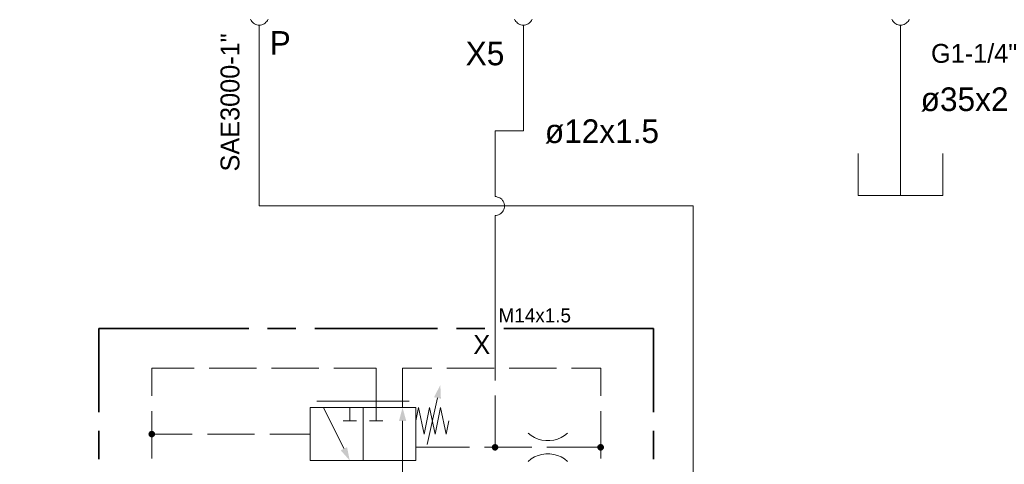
# Model space of a CAD drawing. Header units: millimetres. Extents: x 0 to 203, y 0 to 47.
# Tile 26 of 196: x 23.83 to 27.93, y 10.18 to 12.03. Entities that reach past the tile are written whole.
import ezdxf

# ---------------------------------------------------------------- set-up
doc = ezdxf.new("R2010")
doc.units = ezdxf.units.MM
for name, color, linetype in [('PDF_Geomertry', 7, 'Continuous'), ('PDF_Solid Fills', 7, 'Continuous'), ('PDF_Text', 7, 'Continuous')]:
    doc.layers.add(name, color=color, linetype=linetype)
doc.styles.add('PDF Arial', font='txt')

msp = doc.modelspace()

# ---------------------------------------------------------------- hatches: boundary and pattern name
at = {"layer": 'PDF_Solid Fills', "transparency": 33554559}
for points in [[(24.3799, 10.304), (24.366, 10.304), (24.3668, 10.3063)], [(24.3799, 10.304), (24.3668, 10.3026), (24.366, 10.304)], [(24.3799, 10.304), (24.3668, 10.3076), (24.3674, 10.3096)], [(24.3799, 10.304), (24.3668, 10.3063), (24.3668, 10.3076)], [(24.3799, 10.304), (24.3668, 10.3007), (24.3668, 10.3026)], [(24.3799, 10.304), (24.3674, 10.2993), (24.3668, 10.3007)], [(24.3799, 10.304), (24.3674, 10.3096), (24.3682, 10.311)], [(24.3799, 10.304), (24.3682, 10.2971), (24.3674, 10.2993)], [(24.3799, 10.304), (24.3682, 10.311), (24.3696, 10.3124)], [(24.3799, 10.304), (24.3696, 10.2957), (24.3682, 10.2971)], [(24.3799, 10.304), (24.3696, 10.3124), (24.3701, 10.3138)], [(24.3799, 10.304), (24.3701, 10.2943), (24.3696, 10.2957)], [(24.3799, 10.304), (24.3701, 10.3138), (24.3715, 10.3151)], [(24.3799, 10.304), (24.3715, 10.2938), (24.3701, 10.2943)], [(24.3799, 10.304), (24.3715, 10.3151), (24.3729, 10.316)], [(24.3799, 10.304), (24.3729, 10.2924), (24.3715, 10.2938)], [(24.3799, 10.304), (24.3729, 10.316), (24.3751, 10.3174)], [(24.3799, 10.304), (24.3751, 10.2915), (24.3729, 10.2924)], [(24.3799, 10.304), (24.3751, 10.3174), (24.3765, 10.3174)], [(24.3799, 10.304), (24.3765, 10.291), (24.3751, 10.2915)], [(24.3799, 10.304), (24.3765, 10.3174), (24.3785, 10.3179)], [(24.3799, 10.304), (24.3785, 10.291), (24.3765, 10.291)], [(24.3799, 10.304), (24.3785, 10.3179), (24.3799, 10.3179)], [(24.3799, 10.304), (24.3799, 10.291), (24.3785, 10.291)], [(24.3799, 10.304), (24.3821, 10.3179), (24.3835, 10.3174)], [(24.3799, 10.304), (24.3799, 10.3179), (24.3821, 10.3179)], [(24.3799, 10.304), (24.3854, 10.3174), (24.3868, 10.316)], [(24.3799, 10.304), (24.3835, 10.3174), (24.3854, 10.3174)], [(24.3799, 10.304), (24.3868, 10.316), (24.3882, 10.3151)], [(24.3799, 10.304), (24.3882, 10.3151), (24.3896, 10.3138)], [(24.3799, 10.304), (24.3896, 10.3138), (24.391, 10.3124)], [(24.3799, 10.304), (24.391, 10.3124), (24.3918, 10.311)], [(24.3799, 10.304), (24.3918, 10.311), (24.3932, 10.3096)], [(24.3799, 10.304), (24.3932, 10.3096), (24.3932, 10.3076)], [(24.3799, 10.304), (24.3932, 10.3076), (24.3938, 10.3063)], [(24.3799, 10.304), (24.3938, 10.3063), (24.3938, 10.304)], [(24.3799, 10.304), (24.3821, 10.291), (24.3799, 10.291)], [(24.3799, 10.304), (24.3835, 10.291), (24.3821, 10.291)], [(24.3799, 10.304), (24.3854, 10.2915), (24.3835, 10.291)], [(24.3799, 10.304), (24.3868, 10.2924), (24.3854, 10.2915)], [(24.3799, 10.304), (24.3882, 10.2938), (24.3868, 10.2924)], [(24.3799, 10.304), (24.3896, 10.2943), (24.3882, 10.2938)], [(24.3799, 10.304), (24.391, 10.2957), (24.3896, 10.2943)], [(24.3799, 10.304), (24.3918, 10.2971), (24.391, 10.2957)], [(24.3799, 10.304), (24.3932, 10.2993), (24.3918, 10.2971)], [(24.3799, 10.304), (24.3932, 10.3007), (24.3932, 10.2993)], [(24.3799, 10.304), (24.3938, 10.3026), (24.3932, 10.3007)], [(24.3799, 10.304), (24.3938, 10.304), (24.3938, 10.3026)], [(25.8104, 10.2493), (25.7988, 10.2563), (25.7993, 10.2576)], [(25.8104, 10.2493), (25.7988, 10.2563), (25.7993, 10.2576)], [(25.8104, 10.2493), (25.7993, 10.2576), (25.8007, 10.259)], [(25.8104, 10.2493), (25.7993, 10.2576), (25.8007, 10.259)], [(25.8104, 10.2493), (25.8007, 10.259), (25.8021, 10.2604)], [(25.8104, 10.2493), (25.8007, 10.259), (25.8021, 10.2604)], [(25.8104, 10.2493), (25.8021, 10.2604), (25.8035, 10.261)], [(25.8104, 10.2493), (25.8021, 10.2604), (25.8035, 10.261)], [(25.8104, 10.2493), (25.8035, 10.261), (25.8049, 10.2618)], [(25.8104, 10.2493), (25.8035, 10.261), (25.8049, 10.2618)], [(25.8104, 10.2493), (25.8049, 10.2618), (25.8071, 10.2624)], [(25.8104, 10.2493), (25.8049, 10.2618), (25.8071, 10.2624)], [(25.8104, 10.2493), (25.8071, 10.2624), (25.8085, 10.2632)], [(25.8104, 10.2493), (25.8071, 10.2624), (25.8085, 10.2632)], [(25.8104, 10.2493), (25.8085, 10.2632), (25.8104, 10.2632)], [(25.8104, 10.2493), (25.8085, 10.2632), (25.8104, 10.2632)], [(25.8104, 10.2493), (25.8118, 10.2632), (25.814, 10.2624)], [(25.8104, 10.2493), (25.8104, 10.2632), (25.8118, 10.2632)], [(25.8104, 10.2493), (25.8118, 10.2632), (25.814, 10.2624)], [(25.8104, 10.2493), (25.8104, 10.2632), (25.8118, 10.2632)], [(25.8104, 10.2493), (25.814, 10.2624), (25.8154, 10.2618)], [(25.8104, 10.2493), (25.814, 10.2624), (25.8154, 10.2618)], [(25.8104, 10.2493), (25.8154, 10.2618), (25.8174, 10.261)], [(25.8104, 10.2493), (25.8154, 10.2618), (25.8174, 10.261)], [(25.8104, 10.2493), (25.8174, 10.261), (25.8188, 10.2604)], [(25.8104, 10.2493), (25.8174, 10.261), (25.8188, 10.2604)], [(25.8104, 10.2493), (25.8188, 10.2604), (25.8201, 10.259)], [(25.8104, 10.2493), (25.8188, 10.2604), (25.8201, 10.259)], [(25.8104, 10.2493), (25.8201, 10.259), (25.8215, 10.2576)], [(25.8104, 10.2493), (25.8201, 10.259), (25.8215, 10.2576)], [(25.8104, 10.2493), (25.8215, 10.2576), (25.8224, 10.2563)], [(25.8104, 10.2493), (25.8215, 10.2576), (25.8224, 10.2563)], [(26.2507, 10.2493), (26.2382, 10.2563), (26.2396, 10.2576)], [(26.2507, 10.2493), (26.2382, 10.2563), (26.2396, 10.2576)], [(26.2507, 10.2493), (26.2396, 10.2576), (26.241, 10.259)], [(26.2507, 10.2493), (26.2396, 10.2576), (26.241, 10.259)], [(26.2507, 10.2493), (26.241, 10.259), (26.2418, 10.2604)], [(26.2507, 10.2493), (26.241, 10.259), (26.2418, 10.2604)], [(26.2507, 10.2493), (26.2418, 10.2604), (26.2437, 10.261)], [(26.2507, 10.2493), (26.2418, 10.2604), (26.2437, 10.261)], [(26.2507, 10.2493), (26.2437, 10.261), (26.2451, 10.2618)], [(26.2507, 10.2493), (26.2437, 10.261), (26.2451, 10.2618)], [(26.2507, 10.2493), (26.2451, 10.2618), (26.2465, 10.2624)], [(26.2507, 10.2493), (26.2451, 10.2618), (26.2465, 10.2624)], [(26.2507, 10.2493), (26.2465, 10.2624), (26.2488, 10.2632)], [(26.2507, 10.2493), (26.2465, 10.2624), (26.2488, 10.2632)], [(26.2507, 10.2493), (26.2488, 10.2632), (26.2507, 10.2632)], [(26.2507, 10.2493), (26.2488, 10.2632), (26.2507, 10.2632)], [(26.2507, 10.2493), (26.2521, 10.2632), (26.2543, 10.2624)], [(26.2507, 10.2493), (26.2507, 10.2632), (26.2521, 10.2632)], [(26.2507, 10.2493), (26.2521, 10.2632), (26.2543, 10.2624)], [(26.2507, 10.2493), (26.2507, 10.2632), (26.2521, 10.2632)], [(26.2507, 10.2493), (26.2543, 10.2624), (26.2557, 10.2618)], [(26.2507, 10.2493), (26.2543, 10.2624), (26.2557, 10.2618)], [(26.2507, 10.2493), (26.2557, 10.2618), (26.2571, 10.261)], [(26.2507, 10.2493), (26.2557, 10.2618), (26.2571, 10.261)], [(26.2507, 10.2493), (26.2571, 10.261), (26.259, 10.2604)], [(26.2507, 10.2493), (26.2571, 10.261), (26.259, 10.2604)], [(26.2507, 10.2493), (26.259, 10.2604), (26.2604, 10.259)], [(26.2507, 10.2493), (26.259, 10.2604), (26.2604, 10.259)], [(26.2507, 10.2493), (26.2604, 10.259), (26.2613, 10.2576)], [(26.2507, 10.2493), (26.2604, 10.259), (26.2613, 10.2576)], [(26.2507, 10.2493), (26.2613, 10.2576), (26.2626, 10.2563)], [(26.2507, 10.2493), (26.2613, 10.2576), (26.2626, 10.2563)], [(25.8104, 10.2493), (25.7965, 10.2512), (25.7974, 10.2526)], [(25.8104, 10.2493), (25.7965, 10.2512), (25.7974, 10.2526)], [(25.8104, 10.2493), (25.7965, 10.2493), (25.7965, 10.2512)], [(25.8104, 10.2493), (25.7965, 10.2493), (25.7965, 10.2512)], [(25.8104, 10.2493), (25.7965, 10.2479), (25.7965, 10.2493)], [(25.8104, 10.2493), (25.7974, 10.2457), (25.7965, 10.2479)], [(25.8104, 10.2493), (25.7965, 10.2479), (25.7965, 10.2493)], [(25.8104, 10.2493), (25.7974, 10.2457), (25.7965, 10.2479)], [(25.8104, 10.2493), (25.7974, 10.2526), (25.7979, 10.2549)], [(25.8104, 10.2493), (25.7974, 10.2526), (25.7979, 10.2549)], [(25.8104, 10.2493), (25.7979, 10.2443), (25.7974, 10.2457)], [(25.8104, 10.2493), (25.7979, 10.2443), (25.7974, 10.2457)], [(25.8104, 10.2493), (25.7979, 10.2549), (25.7988, 10.2563)], [(25.8104, 10.2493), (25.7979, 10.2549), (25.7988, 10.2563)], [(25.8104, 10.2493), (25.7988, 10.2424), (25.7979, 10.2443)], [(25.8104, 10.2493), (25.7988, 10.2424), (25.7979, 10.2443)], [(25.8104, 10.2493), (25.7993, 10.241), (25.7988, 10.2424)], [(25.8104, 10.2493), (25.7993, 10.241), (25.7988, 10.2424)], [(25.8104, 10.2493), (25.8007, 10.2396), (25.7993, 10.241)], [(25.8104, 10.2493), (25.8007, 10.2396), (25.7993, 10.241)], [(25.8104, 10.2493), (25.8021, 10.2382), (25.8007, 10.2396)], [(25.8104, 10.2493), (25.8021, 10.2382), (25.8007, 10.2396)], [(25.8104, 10.2493), (25.8035, 10.2374), (25.8021, 10.2382)], [(25.8104, 10.2493), (25.8035, 10.2374), (25.8021, 10.2382)], [(25.8104, 10.2493), (25.8049, 10.2368), (25.8035, 10.2374)], [(25.8104, 10.2493), (25.8049, 10.2368), (25.8035, 10.2374)], [(25.8104, 10.2493), (25.8071, 10.236), (25.8049, 10.2368)], [(25.8104, 10.2493), (25.8071, 10.236), (25.8049, 10.2368)], [(25.8104, 10.2493), (25.8085, 10.2354), (25.8071, 10.236)], [(25.8104, 10.2493), (25.8085, 10.2354), (25.8071, 10.236)], [(25.8104, 10.2493), (25.8104, 10.2354), (25.8085, 10.2354)], [(25.8104, 10.2493), (25.8104, 10.2354), (25.8085, 10.2354)], [(25.8104, 10.2493), (25.8224, 10.2563), (25.8229, 10.2549)], [(25.8104, 10.2493), (25.8224, 10.2563), (25.8229, 10.2549)], [(25.8104, 10.2493), (25.8229, 10.2549), (25.8237, 10.2526)], [(25.8104, 10.2493), (25.8229, 10.2549), (25.8237, 10.2526)], [(25.8104, 10.2493), (25.8237, 10.2526), (25.8237, 10.2512)], [(25.8104, 10.2493), (25.8237, 10.2526), (25.8237, 10.2512)], [(25.8104, 10.2493), (25.8237, 10.2512), (25.8243, 10.2493)], [(25.8104, 10.2493), (25.8237, 10.2512), (25.8243, 10.2493)], [(25.8104, 10.2493), (25.8118, 10.2354), (25.8104, 10.2354)], [(25.8104, 10.2493), (25.814, 10.236), (25.8118, 10.2354)], [(25.8104, 10.2493), (25.8154, 10.2368), (25.814, 10.236)], [(25.8104, 10.2493), (25.8174, 10.2374), (25.8154, 10.2368)], [(25.8104, 10.2493), (25.8188, 10.2382), (25.8174, 10.2374)], [(25.8104, 10.2493), (25.8201, 10.2396), (25.8188, 10.2382)], [(25.8104, 10.2493), (25.8215, 10.241), (25.8201, 10.2396)], [(25.8104, 10.2493), (25.8224, 10.2424), (25.8215, 10.241)], [(25.8104, 10.2493), (25.8229, 10.2443), (25.8224, 10.2424)], [(25.8104, 10.2493), (25.8237, 10.2457), (25.8229, 10.2443)], [(25.8104, 10.2493), (25.8237, 10.2479), (25.8237, 10.2457)], [(25.8104, 10.2493), (25.8243, 10.2493), (25.8237, 10.2479)], [(25.8104, 10.2493), (25.8118, 10.2354), (25.8104, 10.2354)], [(25.8104, 10.2493), (25.814, 10.236), (25.8118, 10.2354)], [(25.8104, 10.2493), (25.8154, 10.2368), (25.814, 10.236)], [(25.8104, 10.2493), (25.8174, 10.2374), (25.8154, 10.2368)], [(25.8104, 10.2493), (25.8188, 10.2382), (25.8174, 10.2374)], [(25.8104, 10.2493), (25.8201, 10.2396), (25.8188, 10.2382)], [(25.8104, 10.2493), (25.8215, 10.241), (25.8201, 10.2396)], [(25.8104, 10.2493), (25.8224, 10.2424), (25.8215, 10.241)], [(25.8104, 10.2493), (25.8229, 10.2443), (25.8224, 10.2424)], [(25.8104, 10.2493), (25.8237, 10.2457), (25.8229, 10.2443)], [(25.8104, 10.2493), (25.8237, 10.2479), (25.8237, 10.2457)], [(25.8104, 10.2493), (25.8243, 10.2493), (25.8237, 10.2479)], [(26.2507, 10.2493), (26.2368, 10.2526), (26.2376, 10.2549)], [(26.2507, 10.2493), (26.2368, 10.2526), (26.2376, 10.2549)], [(26.2507, 10.2493), (26.2368, 10.2512), (26.2368, 10.2526)], [(26.2507, 10.2493), (26.2368, 10.2512), (26.2368, 10.2526)], [(26.2507, 10.2493), (26.2368, 10.2493), (26.2368, 10.2512)], [(26.2507, 10.2493), (26.2368, 10.2493), (26.2368, 10.2512)], [(26.2507, 10.2493), (26.2368, 10.2479), (26.2368, 10.2493)], [(26.2507, 10.2493), (26.2368, 10.2457), (26.2368, 10.2479)], [(26.2507, 10.2493), (26.2376, 10.2443), (26.2368, 10.2457)], [(26.2507, 10.2493), (26.2368, 10.2479), (26.2368, 10.2493)], [(26.2507, 10.2493), (26.2368, 10.2457), (26.2368, 10.2479)], [(26.2507, 10.2493), (26.2376, 10.2443), (26.2368, 10.2457)], [(26.2507, 10.2493), (26.2376, 10.2549), (26.2382, 10.2563)], [(26.2507, 10.2493), (26.2376, 10.2549), (26.2382, 10.2563)], [(26.2507, 10.2493), (26.2382, 10.2424), (26.2376, 10.2443)], [(26.2507, 10.2493), (26.2382, 10.2424), (26.2376, 10.2443)], [(26.2507, 10.2493), (26.2396, 10.241), (26.2382, 10.2424)], [(26.2507, 10.2493), (26.2396, 10.241), (26.2382, 10.2424)], [(26.2507, 10.2493), (26.241, 10.2396), (26.2396, 10.241)], [(26.2507, 10.2493), (26.241, 10.2396), (26.2396, 10.241)], [(26.2507, 10.2493), (26.2418, 10.2382), (26.241, 10.2396)], [(26.2507, 10.2493), (26.2418, 10.2382), (26.241, 10.2396)], [(26.2507, 10.2493), (26.2437, 10.2374), (26.2418, 10.2382)], [(26.2507, 10.2493), (26.2437, 10.2374), (26.2418, 10.2382)], [(26.2507, 10.2493), (26.2451, 10.2368), (26.2437, 10.2374)], [(26.2507, 10.2493), (26.2451, 10.2368), (26.2437, 10.2374)], [(26.2507, 10.2493), (26.2465, 10.236), (26.2451, 10.2368)], [(26.2507, 10.2493), (26.2465, 10.236), (26.2451, 10.2368)], [(26.2507, 10.2493), (26.2488, 10.2354), (26.2465, 10.236)], [(26.2507, 10.2493), (26.2488, 10.2354), (26.2465, 10.236)], [(26.2507, 10.2493), (26.2507, 10.2354), (26.2488, 10.2354)], [(26.2507, 10.2493), (26.2507, 10.2354), (26.2488, 10.2354)], [(26.2507, 10.2493), (26.2626, 10.2563), (26.2632, 10.2549)], [(26.2507, 10.2493), (26.2626, 10.2563), (26.2632, 10.2549)], [(26.2507, 10.2493), (26.2632, 10.2549), (26.264, 10.2526)], [(26.2507, 10.2493), (26.2632, 10.2549), (26.264, 10.2526)], [(26.2507, 10.2493), (26.264, 10.2526), (26.264, 10.2512)], [(26.2507, 10.2493), (26.264, 10.2526), (26.264, 10.2512)], [(26.2507, 10.2493), (26.264, 10.2512), (26.264, 10.2493)], [(26.2507, 10.2493), (26.264, 10.2512), (26.264, 10.2493)], [(26.2507, 10.2493), (26.2521, 10.2354), (26.2507, 10.2354)], [(26.2507, 10.2493), (26.2543, 10.236), (26.2521, 10.2354)], [(26.2507, 10.2493), (26.2557, 10.2368), (26.2543, 10.236)], [(26.2507, 10.2493), (26.2571, 10.2374), (26.2557, 10.2368)], [(26.2507, 10.2493), (26.259, 10.2382), (26.2571, 10.2374)], [(26.2507, 10.2493), (26.2604, 10.2396), (26.259, 10.2382)], [(26.2507, 10.2493), (26.2613, 10.241), (26.2604, 10.2396)], [(26.2507, 10.2493), (26.2626, 10.2424), (26.2613, 10.241)], [(26.2507, 10.2493), (26.2632, 10.2443), (26.2626, 10.2424)], [(26.2507, 10.2493), (26.264, 10.2457), (26.2632, 10.2443)], [(26.2507, 10.2493), (26.264, 10.2479), (26.264, 10.2457)], [(26.2507, 10.2493), (26.264, 10.2493), (26.264, 10.2479)], [(26.2507, 10.2493), (26.2521, 10.2354), (26.2507, 10.2354)], [(26.2507, 10.2493), (26.2543, 10.236), (26.2521, 10.2354)], [(26.2507, 10.2493), (26.2557, 10.2368), (26.2543, 10.236)], [(26.2507, 10.2493), (26.2571, 10.2374), (26.2557, 10.2368)], [(26.2507, 10.2493), (26.259, 10.2382), (26.2571, 10.2374)], [(26.2507, 10.2493), (26.2604, 10.2396), (26.259, 10.2382)], [(26.2507, 10.2493), (26.2613, 10.241), (26.2604, 10.2396)], [(26.2507, 10.2493), (26.2626, 10.2424), (26.2613, 10.241)], [(26.2507, 10.2493), (26.2632, 10.2443), (26.2626, 10.2424)], [(26.2507, 10.2493), (26.264, 10.2457), (26.2632, 10.2443)], [(26.2507, 10.2493), (26.264, 10.2479), (26.264, 10.2457)], [(26.2507, 10.2493), (26.264, 10.2493), (26.264, 10.2479)]]:
    msp.add_hatch(color=256, dxfattribs=at).paths.add_polyline_path(points)

# ---------------------------------------------------------------- linework, layer by layer
at = {"layer": 'PDF_Geomertry', "lineweight": 15}
for points in [[(24.7918, 12.034), (24.7937, 12.029), (24.7965, 12.0249), (24.8001, 12.0215), (24.8043, 12.0179), (24.8085, 12.0151), (24.8132, 12.0124), (24.8182, 12.011), (24.8229, 12.0096), (24.8279, 12.0096), (24.8335, 12.0096), (24.8382, 12.011), (24.8432, 12.0124), (24.8479, 12.0151), (24.8521, 12.0179), (24.8557, 12.0215), (24.859, 12.0249), (24.8618, 12.029), (24.8646, 12.034)], [(25.8918, 12.034), (25.8946, 12.029), (25.8974, 12.0249), (25.9007, 12.0215), (25.9043, 12.0179), (25.9085, 12.0151), (25.9132, 12.0124), (25.9182, 12.011), (25.9229, 12.0096), (25.9285, 12.0096), (25.9335, 12.0096), (25.9382, 12.011), (25.9432, 12.0124), (25.9479, 12.0151), (25.9521, 12.0179), (25.9563, 12.0215), (25.959, 12.0249), (25.9626, 12.029), (25.9646, 12.034)], [(27.4632, 12.034), (27.466, 12.029), (27.4688, 12.0249), (27.4724, 12.0215), (27.4757, 12.0179), (27.4799, 12.0151), (27.4849, 12.0124), (27.4896, 12.011), (27.4946, 12.0096), (27.5001, 12.0096), (27.5049, 12.0096), (27.5099, 12.011), (27.5146, 12.0124), (27.5196, 12.0151), (27.5238, 12.0179), (27.5279, 12.0215), (27.5312, 12.0249), (27.534, 12.029), (27.5363, 12.034)], [(23.8299, 7.9938), (23.8299, 8.104), (23.8299, 8.654), (23.8849, 8.654), (24.5451, 8.654), (26.4701, 8.654), (26.6354, 8.654), (26.6354, 8.984), (26.6354, 11.2554), (24.8279, 11.2554), (24.8279, 12.0096)], [(25.8104, 11.2943), (25.8104, 11.5693), (25.9285, 11.5693), (25.9285, 12.0096)], [(27.5001, 11.2985), (27.5001, 11.5576), (27.5001, 12.0096)], [(27.3229, 11.4749), (27.3229, 11.2985), (27.6765, 11.2985), (27.6765, 11.4749)], [(25.8104, 11.216), (25.8154, 11.216), (25.8201, 11.2174), (25.8251, 11.2188), (25.8299, 11.2215), (25.834, 11.2243), (25.8382, 11.2276), (25.8418, 11.2313), (25.8446, 11.2354), (25.8465, 11.2401), (25.8479, 11.2451), (25.8493, 11.2499), (25.8493, 11.2554), (25.8493, 11.2604), (25.8479, 11.2651), (25.8465, 11.2701), (25.8446, 11.2749), (25.8418, 11.279), (25.8382, 11.2832), (25.834, 11.286), (25.8299, 11.2896), (25.8251, 11.2915), (25.8201, 11.2929), (25.8154, 11.2943), (25.8104, 11.2943), (25.8154, 11.2943), (25.8201, 11.2929), (25.8251, 11.2915), (25.8299, 11.2896), (25.834, 11.286), (25.8382, 11.2832), (25.8418, 11.279), (25.8446, 11.2749), (25.8465, 11.2701), (25.8479, 11.2651), (25.8493, 11.2604), (25.8493, 11.2554), (25.8493, 11.2499), (25.8479, 11.2451), (25.8465, 11.2401), (25.8446, 11.2354), (25.8418, 11.2313), (25.8382, 11.2276), (25.834, 11.2243), (25.8299, 11.2215), (25.8251, 11.2188), (25.8201, 11.2174), (25.8154, 11.216), (25.8104, 11.216), (25.8104, 10.7443), (25.8104, 10.5285)], [(24.3799, 10.4632), (24.3799, 10.579), (24.5562, 10.579)], [(24.6196, 10.579), (24.816, 10.579)], [(24.8793, 10.579), (25.0757, 10.579)], [(25.139, 10.579), (25.3154, 10.579), (25.3154, 10.4146), (25.3154, 10.3596)], [(25.5465, 10.579), (25.4251, 10.579), (25.4251, 10.4146)], [(25.8062, 10.579), (25.6099, 10.579)], [(26.066, 10.579), (25.8696, 10.579)], [(26.2507, 10.4632), (26.2507, 10.579), (26.1293, 10.579)], [(25.8104, 10.4651), (25.8104, 10.2493)], [(25.0674, 10.4415), (25.4529, 10.4415)], [(25.5271, 10.261), (25.5701, 10.4549)], [(24.3799, 10.2026), (24.3799, 10.3999)], [(25.0951, 10.4146), (25.1807, 10.2438)], [(25.2049, 10.4146), (25.2049, 10.3596)], [(25.4807, 10.3596), (25.4918, 10.4146), (25.5146, 10.304), (25.5376, 10.4146), (25.5604, 10.304), (25.5835, 10.4146), (25.6062, 10.304), (25.6182, 10.3596)], [(26.2507, 10.3999), (26.2507, 10.2026)], [(25.2326, 10.3596), (25.1779, 10.3596)], [(25.3432, 10.3596), (25.2876, 10.3596)], [(25.4251, 10.0257), (25.4251, 10.1943), (25.4251, 10.3596)], [(24.3799, 10.304), (24.5488, 10.304)], [(24.6118, 10.304), (24.8085, 10.304)], [(24.8715, 10.304), (25.0404, 10.304)], [(25.9479, 10.3082), (25.9604, 10.2979), (25.9751, 10.2901), (25.9904, 10.2832), (26.0057, 10.279), (26.0224, 10.2771), (26.0382, 10.2771), (26.0549, 10.279), (26.071, 10.2832), (26.0854, 10.2901), (26.1001, 10.2979), (26.1126, 10.3082)], [(25.4807, 10.2493), (25.7043, 10.2493)], [(25.7668, 10.2493), (25.964, 10.2493)], [(26.1126, 10.1901), (26.1001, 10.2007), (26.0854, 10.209), (26.071, 10.2151), (26.0549, 10.2193), (26.0382, 10.2215), (26.0224, 10.2215), (26.0057, 10.2193), (25.9904, 10.2151), (25.9751, 10.209), (25.9604, 10.2007), (25.9479, 10.1901)], [(26.0265, 10.2493), (26.2507, 10.2493)]]:
    msp.add_lwpolyline(points, dxfattribs=at)
at = {"layer": 'PDF_Geomertry', "lineweight": 35}
for points in [[(24.784, 10.7443), (24.1599, 10.7443), (24.1599, 10.3957)], [(24.9807, 10.7443), (24.8626, 10.7443)], [(25.571, 10.7443), (25.059, 10.7443)], [(25.7682, 10.7443), (25.6501, 10.7443)], [(26.4701, 10.3957), (26.4701, 10.7443), (25.8465, 10.7443)], [(24.1599, 10.3174), (24.1599, 10.1993)], [(26.4701, 10.1993), (26.4701, 10.3174)]]:
    msp.add_lwpolyline(points, dxfattribs=at)
at = {"layer": 'PDF_Geomertry', "lineweight": 15}
for points in [[(25.0404, 10.1943), (25.2604, 10.1943), (25.2604, 10.4146), (25.0404, 10.4146), (25.0404, 10.1943)], [(25.2604, 10.4146), (25.4807, 10.4146), (25.4807, 10.1943), (25.2604, 10.1943), (25.2604, 10.4146)]]:
    msp.add_lwpolyline(points, close=True, dxfattribs=at)
at = {"layer": 'PDF_Geomertry', "lineweight": 0}
for points in [[(24.3729, 10.304), (24.3729, 10.3035), (24.3738, 10.3026), (24.3738, 10.3021), (24.3743, 10.3007), (24.3743, 10.2999), (24.3751, 10.2993), (24.3757, 10.2985), (24.3765, 10.2985), (24.3779, 10.2979), (24.3785, 10.2979), (24.3793, 10.2979), (24.3799, 10.2971), (24.3813, 10.2979), (24.3821, 10.2979), (24.3826, 10.2979), (24.3835, 10.2985), (24.384, 10.2985), (24.3849, 10.2993), (24.3854, 10.2999), (24.3863, 10.3007), (24.3863, 10.3021), (24.3868, 10.3026), (24.3868, 10.3035), (24.3868, 10.304), (24.3868, 10.3054), (24.3868, 10.3063), (24.3863, 10.3068), (24.3863, 10.3076), (24.3854, 10.3082), (24.3849, 10.309), (24.384, 10.3096), (24.3835, 10.3104), (24.3826, 10.3104), (24.3821, 10.311), (24.3813, 10.311), (24.3799, 10.311), (24.3793, 10.311), (24.3785, 10.311), (24.3779, 10.3104), (24.3765, 10.3104), (24.3757, 10.3096), (24.3751, 10.309), (24.3743, 10.3082), (24.3743, 10.3076), (24.3738, 10.3068), (24.3738, 10.3063), (24.3729, 10.3054), (24.3729, 10.304)], [(25.8035, 10.2493), (25.8035, 10.2485), (25.8035, 10.2479), (25.8043, 10.2465), (25.8043, 10.2457), (25.8049, 10.2451), (25.8057, 10.2443), (25.8062, 10.2438), (25.8071, 10.2438), (25.8076, 10.2429), (25.8085, 10.2429), (25.8099, 10.2424), (25.8104, 10.2424), (25.8113, 10.2424), (25.8118, 10.2429), (25.8132, 10.2429), (25.814, 10.2438), (25.8146, 10.2438), (25.8154, 10.2443), (25.816, 10.2451), (25.816, 10.2457), (25.8168, 10.2465), (25.8168, 10.2479), (25.8174, 10.2485), (25.8174, 10.2493), (25.8174, 10.2499), (25.8168, 10.2512), (25.8168, 10.2521), (25.816, 10.2526), (25.816, 10.2535), (25.8154, 10.254), (25.8146, 10.2549), (25.814, 10.2554), (25.8132, 10.2554), (25.8118, 10.2563), (25.8113, 10.2563), (25.8104, 10.2563), (25.8099, 10.2563), (25.8085, 10.2563), (25.8076, 10.2554), (25.8071, 10.2554), (25.8062, 10.2549), (25.8057, 10.254), (25.8049, 10.2535), (25.8043, 10.2526), (25.8043, 10.2521), (25.8035, 10.2512), (25.8035, 10.2499), (25.8035, 10.2493)], [(25.8035, 10.2493), (25.8035, 10.2485), (25.8035, 10.2479), (25.8043, 10.2465), (25.8043, 10.2457), (25.8049, 10.2451), (25.8057, 10.2443), (25.8062, 10.2438), (25.8071, 10.2438), (25.8076, 10.2429), (25.8085, 10.2429), (25.8099, 10.2424), (25.8104, 10.2424), (25.8113, 10.2424), (25.8118, 10.2429), (25.8132, 10.2429), (25.814, 10.2438), (25.8146, 10.2438), (25.8154, 10.2443), (25.816, 10.2451), (25.816, 10.2457), (25.8168, 10.2465), (25.8168, 10.2479), (25.8174, 10.2485), (25.8174, 10.2493), (25.8174, 10.2499), (25.8168, 10.2512), (25.8168, 10.2521), (25.816, 10.2526), (25.816, 10.2535), (25.8154, 10.254), (25.8146, 10.2549), (25.814, 10.2554), (25.8132, 10.2554), (25.8118, 10.2563), (25.8113, 10.2563), (25.8104, 10.2563), (25.8099, 10.2563), (25.8085, 10.2563), (25.8076, 10.2554), (25.8071, 10.2554), (25.8062, 10.2549), (25.8057, 10.254), (25.8049, 10.2535), (25.8043, 10.2526), (25.8043, 10.2521), (25.8035, 10.2512), (25.8035, 10.2499), (25.8035, 10.2493)], [(26.2437, 10.2493), (26.2437, 10.2485), (26.2437, 10.2479), (26.2437, 10.2465), (26.2446, 10.2457), (26.2451, 10.2451), (26.246, 10.2443), (26.246, 10.2438), (26.2474, 10.2438), (26.2479, 10.2429), (26.2488, 10.2429), (26.2493, 10.2424), (26.2507, 10.2424), (26.2515, 10.2424), (26.2521, 10.2429), (26.2529, 10.2429), (26.2535, 10.2438), (26.2549, 10.2438), (26.2557, 10.2443), (26.2557, 10.2451), (26.2563, 10.2457), (26.2571, 10.2465), (26.2571, 10.2479), (26.2571, 10.2485), (26.2571, 10.2493), (26.2571, 10.2499), (26.2571, 10.2512), (26.2571, 10.2521), (26.2563, 10.2526), (26.2557, 10.2535), (26.2557, 10.254), (26.2549, 10.2549), (26.2535, 10.2554), (26.2529, 10.2554), (26.2521, 10.2563), (26.2515, 10.2563), (26.2507, 10.2563), (26.2493, 10.2563), (26.2488, 10.2563), (26.2479, 10.2554), (26.2474, 10.2554), (26.246, 10.2549), (26.246, 10.254), (26.2451, 10.2535), (26.2446, 10.2526), (26.2437, 10.2521), (26.2437, 10.2512), (26.2437, 10.2499), (26.2437, 10.2493)], [(26.2437, 10.2493), (26.2437, 10.2485), (26.2437, 10.2479), (26.2437, 10.2465), (26.2446, 10.2457), (26.2451, 10.2451), (26.246, 10.2443), (26.246, 10.2438), (26.2474, 10.2438), (26.2479, 10.2429), (26.2488, 10.2429), (26.2493, 10.2424), (26.2507, 10.2424), (26.2515, 10.2424), (26.2521, 10.2429), (26.2529, 10.2429), (26.2535, 10.2438), (26.2549, 10.2438), (26.2557, 10.2443), (26.2557, 10.2451), (26.2563, 10.2457), (26.2571, 10.2465), (26.2571, 10.2479), (26.2571, 10.2485), (26.2571, 10.2493), (26.2571, 10.2499), (26.2571, 10.2512), (26.2571, 10.2521), (26.2563, 10.2526), (26.2557, 10.2535), (26.2557, 10.254), (26.2549, 10.2549), (26.2535, 10.2554), (26.2529, 10.2554), (26.2521, 10.2563), (26.2515, 10.2563), (26.2507, 10.2563), (26.2493, 10.2563), (26.2488, 10.2563), (26.2479, 10.2554), (26.2474, 10.2554), (26.246, 10.2549), (26.246, 10.254), (26.2451, 10.2535), (26.2446, 10.2526), (26.2437, 10.2521), (26.2437, 10.2512), (26.2437, 10.2499), (26.2437, 10.2493)]]:
    msp.add_lwpolyline(points, close=True, dxfattribs=at)
at = {"layer": 'PDF_Solid Fills', "transparency": 33554559}
for points in [[(25.5562, 10.4582), (25.5849, 10.4521), (25.5562, 10.4582), (25.5826, 10.509)], [(25.4104, 10.3596), (25.4404, 10.3596), (25.4104, 10.3596), (25.4251, 10.4146)], [(25.1938, 10.2499), (25.1674, 10.2368), (25.1938, 10.2499), (25.2049, 10.1943)]]:
    msp.add_solid(points, dxfattribs=at)

# ---------------------------------------------------------------- texts
at = {"layer": 'PDF_Text', "attachment_point": 7, "style": 'PDF Arial'}
for s, insert, char_height in [('P', (24.8715, 11.886), 0.0984), ('X5', (25.6882, 11.8407), 0.09843), ('G1-1/4"', (27.6271, 11.8513), 0.07874), ('ø35x2', (27.584, 11.6487), 0.09843), ('ø12x1.5', (26.0182, 11.5154), 0.09843), ('M14x1.5', (25.8251, 10.7691), 0.05886), ('X', (25.7201, 10.6382), 0.0787)]:
    msp.add_mtext(s, dxfattribs=dict(at, insert=insert, char_height=char_height))
at = {"layer": 'PDF_Text', "insert": (24.7465, 11.3993), "char_height": 0.07874, "attachment_point": 7, "rotation": 90, "style": 'PDF Arial'}
msp.add_mtext('SAE3000-1"', dxfattribs=at)

doc.saveas('drawing.dxf')
